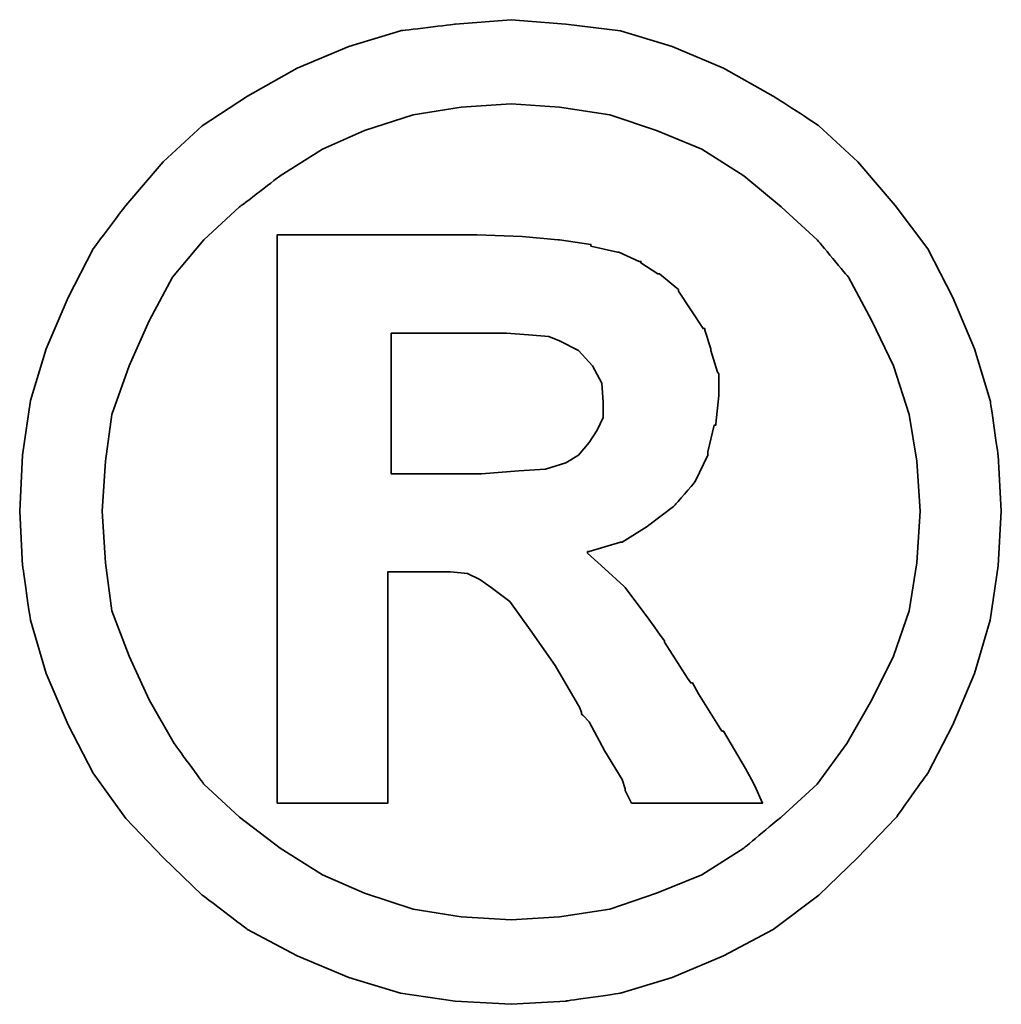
# Model space of a CAD drawing. Header units: millimetres. Extents: x -12 to 868, y 237 to 539.
# Tile 49 of 54: x 734.6 to 736.24, y 307.69 to 309.34. Entities that reach past the tile are written whole.
import ezdxf

# ---------------------------------------------------------------- set-up
doc = ezdxf.new("R2010")
doc.units = ezdxf.units.MM
doc.header["$LTSCALE"] = 0.15
doc.layers.add('DIM', color=4, linetype='CONTINUOUS')
doc.layers.add('layer 1', color=7, linetype='CONTINUOUS')

# ---------------------------------------------------------------- blocks, each defined once
blk = doc.blocks.new('TBI MOTION logo(完整正式版)')
at = {"layer": 'layer 1', "color": 22, "lineweight": 35}
for points, knots in [([(81.20634, 4.98624), (81.20634, 4.98624), (81.18649, 5.32862), (81.18649, 5.32862), (81.18649, 5.32862), (81.18649, 5.32862), (81.13886, 5.66206), (81.13886, 5.66206), (81.13886, 5.66206), (81.13886, 5.66206), (81.04359, 5.97764), (81.04359, 5.97764), (81.04359, 5.97764), (81.04359, 5.97764), (80.91061, 6.29124), (80.91061, 6.29124), (80.91061, 6.29124), (80.91061, 6.29124), (80.75778, 6.58697), (80.75778, 6.58697), (80.75778, 6.58697), (80.75778, 6.58697), (80.5593, 6.85294), (80.5593, 6.85294), (80.5593, 6.85294), (80.5593, 6.85294), (80.33105, 7.1189), (80.33105, 7.1189), (80.33105, 7.1189), (80.33105, 7.1189), (80.09287, 7.33921), (80.09287, 7.33921), (80.09287, 7.33921), (80.09287, 7.33921), (79.815, 7.51982), (79.815, 7.51982), (79.815, 7.51982), (79.815, 7.51982), (79.51133, 7.69051), (79.51133, 7.69051), (79.51133, 7.69051), (79.51133, 7.69051), (79.19773, 7.8235), (79.19773, 7.8235), (79.19773, 7.8235), (79.19773, 7.8235), (78.88215, 7.91877), (78.88215, 7.91877), (78.88215, 7.91877), (78.88215, 7.91877), (78.54871, 7.95846), (78.54871, 7.95846), (78.54871, 7.95846), (78.54871, 7.95846), (78.21526, 7.98625), (78.21526, 7.98625), (78.21526, 7.98625), (78.21526, 7.98625), (77.87388, 7.95846), (77.87388, 7.95846), (77.87388, 7.95846), (77.87388, 7.95846), (77.54044, 7.91877), (77.54044, 7.91877), (77.54044, 7.91877), (77.54044, 7.91877), (77.22485, 7.8235), (77.22485, 7.8235), (77.22485, 7.8235), (77.22485, 7.8235), (76.91027, 7.69051), (76.91027, 7.69051), (76.91027, 7.69051), (76.91027, 7.69051), (76.6056, 7.51982), (76.6056, 7.51982), (76.6056, 7.51982), (76.6056, 7.51982), (76.32972, 7.33921), (76.32972, 7.33921), (76.32972, 7.33921), (76.32972, 7.33921), (76.09154, 7.1189), (76.09154, 7.1189), (76.09154, 7.1189), (76.09154, 7.1189), (75.86329, 6.85294), (75.86329, 6.85294), (75.86329, 6.85294), (75.86329, 6.85294), (75.66382, 6.58697), (75.66382, 6.58697), (75.66382, 6.58697), (75.66382, 6.58697), (75.51099, 6.29124), (75.51099, 6.29124), (75.51099, 6.29124), (75.51099, 6.29124), (75.37702, 5.97764), (75.37702, 5.97764), (75.37702, 5.97764), (75.37702, 5.97764), (75.28175, 5.66206), (75.28175, 5.66206), (75.28175, 5.66206), (75.28175, 5.66206), (75.23411, 5.32862), (75.23411, 5.32862), (75.23411, 5.32862), (75.23411, 5.32862), (75.21625, 4.98624), (75.21625, 4.98624), (75.21625, 4.98624), (75.21625, 4.98624), (75.23411, 4.6528), (75.23411, 4.6528), (75.23411, 4.6528), (75.23411, 4.6528), (75.28175, 4.32035), (75.28175, 4.32035), (75.28175, 4.32035), (75.28175, 4.32035), (75.37702, 3.99583), (75.37702, 3.99583), (75.37702, 3.99583), (75.37702, 3.99583), (75.51099, 3.68224), (75.51099, 3.68224), (75.51099, 3.68224), (75.51099, 3.68224), (75.66382, 3.38749), (75.66382, 3.38749), (75.66382, 3.38749), (75.66382, 3.38749), (75.86329, 3.10963), (75.86329, 3.10963), (75.86329, 3.10963), (75.86329, 3.10963), (76.09154, 2.87145), (76.09154, 2.87145), (76.09154, 2.87145), (76.09154, 2.87145), (76.32972, 2.6432), (76.32972, 2.6432), (76.32972, 2.6432), (76.32972, 2.6432), (76.6056, 2.43381), (76.6056, 2.43381), (76.6056, 2.43381), (76.6056, 2.43381), (76.91027, 2.27205), (76.91027, 2.27205), (76.91027, 2.27205), (76.91027, 2.27205), (77.22485, 2.13906), (77.22485, 2.13906), (77.22485, 2.13906), (77.22485, 2.13906), (77.54044, 2.0438), (77.54044, 2.0438), (77.54044, 2.0438), (77.54044, 2.0438), (77.87388, 1.99616), (77.87388, 1.99616), (77.87388, 1.99616), (77.87388, 1.99616), (78.21526, 1.97631), (78.21526, 1.97631), (78.21526, 1.97631), (78.21526, 1.97631), (78.54871, 1.99616), (78.54871, 1.99616), (78.54871, 1.99616), (78.54871, 1.99616), (78.88215, 2.0438), (78.88215, 2.0438), (78.88215, 2.0438), (78.88215, 2.0438), (79.19773, 2.13906), (79.19773, 2.13906), (79.19773, 2.13906), (79.19773, 2.13906), (79.51133, 2.27205), (79.51133, 2.27205), (79.51133, 2.27205), (79.51133, 2.27205), (79.815, 2.43381), (79.815, 2.43381), (79.815, 2.43381), (79.815, 2.43381), (80.09287, 2.6432), (80.09287, 2.6432), (80.09287, 2.6432), (80.09287, 2.6432), (80.33105, 2.87145), (80.33105, 2.87145), (80.33105, 2.87145), (80.33105, 2.87145), (80.5593, 3.10963), (80.5593, 3.10963), (80.5593, 3.10963), (80.5593, 3.10963), (80.75778, 3.38749), (80.75778, 3.38749), (80.75778, 3.38749), (80.75778, 3.38749), (80.91061, 3.68224), (80.91061, 3.68224), (80.91061, 3.68224), (80.91061, 3.68224), (81.04359, 3.99583), (81.04359, 3.99583), (81.04359, 3.99583), (81.04359, 3.99583), (81.13886, 4.32035), (81.13886, 4.32035), (81.13886, 4.32035), (81.13886, 4.32035), (81.18649, 4.6528), (81.18649, 4.6528), (81.18649, 4.6528), (81.18649, 4.6528), (81.20634, 4.98624), (81.20634, 4.98624)], [0, 0, 0, 0, 0.0178571, 0.0178571, 0.0178571, 0.0178572, 0.0357143, 0.0357143, 0.0357143, 0.0357143, 0.0535714, 0.0535714, 0.0535714, 0.0535714, 0.0714286, 0.0714286, 0.0714286, 0.0714286, 0.0892857, 0.0892857, 0.0892857, 0.0892857, 0.1071429, 0.1071429, 0.1071429, 0.1071429, 0.125, 0.125, 0.125, 0.125, 0.1428571, 0.1428571, 0.1428571, 0.1428572, 0.1607143, 0.1607143, 0.1607143, 0.1607143, 0.1785714, 0.1785714, 0.1785714, 0.1785714, 0.1964286, 0.1964286, 0.1964286, 0.1964286, 0.2142857, 0.2142857, 0.2142857, 0.2142857, 0.2321429, 0.2321429, 0.2321429, 0.2321429, 0.25, 0.25, 0.25, 0.25, 0.2678571, 0.2678571, 0.2678571, 0.2678572, 0.2857143, 0.2857143, 0.2857143, 0.2857143, 0.3035714, 0.3035714, 0.3035714, 0.3035714, 0.3214286, 0.3214286, 0.3214286, 0.3214286, 0.3392857, 0.3392857, 0.3392857, 0.3392857, 0.3571429, 0.3571429, 0.3571429, 0.3571429, 0.375, 0.375, 0.375, 0.375, 0.3928571, 0.3928571, 0.3928571, 0.3928572, 0.4107143, 0.4107143, 0.4107143, 0.4107143, 0.4285714, 0.4285714, 0.4285714, 0.4285714, 0.4464286, 0.4464286, 0.4464286, 0.4464286, 0.4642857, 0.4642857, 0.4642857, 0.4642857, 0.4821429, 0.4821429, 0.4821429, 0.4821429, 0.5, 0.5, 0.5, 0.5, 0.5178571, 0.5178571, 0.5178571, 0.5178572, 0.5357143, 0.5357143, 0.5357143, 0.5357143, 0.5535714, 0.5535714, 0.5535714, 0.5535714, 0.5714286, 0.5714286, 0.5714286, 0.5714286, 0.5892857, 0.5892857, 0.5892857, 0.5892857, 0.6071429, 0.6071429, 0.6071429, 0.6071429, 0.625, 0.625, 0.625, 0.625, 0.6428571, 0.6428571, 0.6428571, 0.6428572, 0.6607143, 0.6607143, 0.6607143, 0.6607143, 0.6785714, 0.6785714, 0.6785714, 0.6785714, 0.6964286, 0.6964286, 0.6964286, 0.6964286, 0.7142857, 0.7142857, 0.7142857, 0.7142857, 0.7321429, 0.7321429, 0.7321429, 0.7321429, 0.75, 0.75, 0.75, 0.75, 0.7678571, 0.7678571, 0.7678571, 0.7678572, 0.7857143, 0.7857143, 0.7857143, 0.7857143, 0.8035714, 0.8035714, 0.8035714, 0.8035714, 0.8214286, 0.8214286, 0.8214286, 0.8214286, 0.8392857, 0.8392857, 0.8392857, 0.8392857, 0.8571429, 0.8571429, 0.8571429, 0.8571429, 0.875, 0.875, 0.875, 0.875, 0.8928571, 0.8928571, 0.8928571, 0.8928572, 0.9107143, 0.9107143, 0.9107143, 0.9107143, 0.9285714, 0.9285714, 0.9285714, 0.9285714, 0.9464286, 0.9464286, 0.9464286, 0.9464286, 0.9642857, 0.9642857, 0.9642857, 0.9642857, 0.9821429, 0.9821429, 0.9821429, 0.9821429, 1, 1, 1, 1]), ([(80.71014, 4.98624), (80.71014, 4.98624), (80.69129, 5.29091), (80.69129, 5.29091), (80.69129, 5.29091), (80.69129, 5.29091), (80.64464, 5.57672), (80.64464, 5.57672), (80.64464, 5.57672), (80.64464, 5.57672), (80.54937, 5.87245), (80.54937, 5.87245), (80.54937, 5.87245), (80.54937, 5.87245), (80.41639, 6.14833), (80.41639, 6.14833), (80.41639, 6.14833), (80.41639, 6.14833), (80.27349, 6.41429), (80.27349, 6.41429), (80.27349, 6.41429), (80.27349, 6.41429), (80.08295, 6.64255), (80.08295, 6.64255), (80.08295, 6.64255), (80.08295, 6.64255), (79.86264, 6.84301), (79.86264, 6.84301), (79.86264, 6.84301), (79.86264, 6.84301), (79.63439, 7.03355), (79.63439, 7.03355), (79.63439, 7.03355), (79.63439, 7.03355), (79.37835, 7.1963), (79.37835, 7.1963), (79.37835, 7.1963), (79.37835, 7.1963), (79.10246, 7.30944), (79.10246, 7.30944), (79.10246, 7.30944), (79.10246, 7.30944), (78.81665, 7.40471), (78.81665, 7.40471), (78.81665, 7.40471), (78.81665, 7.40471), (78.511, 7.45234), (78.511, 7.45234), (78.511, 7.45234), (78.511, 7.45234), (78.21526, 7.47219), (78.21526, 7.47219), (78.21526, 7.47219), (78.21526, 7.47219), (77.9106, 7.45234), (77.9106, 7.45234), (77.9106, 7.45234), (77.9106, 7.45234), (77.61685, 7.40471), (77.61685, 7.40471), (77.61685, 7.40471), (77.61685, 7.40471), (77.32012, 7.30944), (77.32012, 7.30944), (77.32012, 7.30944), (77.32012, 7.30944), (77.06309, 7.1963), (77.06309, 7.1963), (77.06309, 7.1963), (77.06309, 7.1963), (76.80606, 7.03355), (76.80606, 7.03355), (76.80606, 7.03355), (76.80606, 7.03355), (76.55797, 6.84301), (76.55797, 6.84301), (76.55797, 6.84301), (76.55797, 6.84301), (76.34063, 6.64255), (76.34063, 6.64255), (76.34063, 6.64255), (76.34063, 6.64255), (76.1491, 6.41429), (76.1491, 6.41429), (76.1491, 6.41429), (76.1491, 6.41429), (76.0062, 6.14833), (76.0062, 6.14833), (76.0062, 6.14833), (76.0062, 6.14833), (75.88314, 5.87245), (75.88314, 5.87245), (75.88314, 5.87245), (75.88314, 5.87245), (75.77794, 5.57672), (75.77794, 5.57672), (75.77794, 5.57672), (75.77794, 5.57672), (75.73924, 5.29091), (75.73924, 5.29091), (75.73924, 5.29091), (75.73924, 5.29091), (75.72039, 4.98624), (75.72039, 4.98624), (75.72039, 4.98624), (75.72039, 4.98624), (75.73924, 4.67165), (75.73924, 4.67165), (75.73924, 4.67165), (75.73924, 4.67165), (75.77794, 4.37791), (75.77794, 4.37791), (75.77794, 4.37791), (75.77794, 4.37791), (75.88314, 4.10102), (75.88314, 4.10102), (75.88314, 4.10102), (75.88314, 4.10102), (76.0062, 3.83407), (76.0062, 3.83407), (76.0062, 3.83407), (76.0062, 3.83407), (76.15902, 3.56811), (76.15902, 3.56811), (76.15902, 3.56811), (76.15902, 3.56811), (76.34063, 3.32001), (76.34063, 3.32001), (76.34063, 3.32001), (76.34063, 3.32001), (76.55797, 3.11955), (76.55797, 3.11955), (76.55797, 3.11955), (76.55797, 3.11955), (76.80606, 2.92901), (76.80606, 2.92901), (76.80606, 2.92901), (76.80606, 2.92901), (77.06309, 2.76725), (77.06309, 2.76725), (77.06309, 2.76725), (77.06309, 2.76725), (77.32012, 2.65412), (77.32012, 2.65412), (77.32012, 2.65412), (77.32012, 2.65412), (77.61685, 2.55786), (77.61685, 2.55786), (77.61685, 2.55786), (77.61685, 2.55786), (77.9106, 2.51022), (77.9106, 2.51022), (77.9106, 2.51022), (77.9106, 2.51022), (78.21526, 2.49137), (78.21526, 2.49137), (78.21526, 2.49137), (78.21526, 2.49137), (78.511, 2.51022), (78.511, 2.51022), (78.511, 2.51022), (78.511, 2.51022), (78.81665, 2.55786), (78.81665, 2.55786), (78.81665, 2.55786), (78.81665, 2.55786), (79.10246, 2.65412), (79.10246, 2.65412), (79.10246, 2.65412), (79.10246, 2.65412), (79.37835, 2.76725), (79.37835, 2.76725), (79.37835, 2.76725), (79.37835, 2.76725), (79.63439, 2.92901), (79.63439, 2.92901), (79.63439, 2.92901), (79.63439, 2.92901), (79.86264, 3.11955), (79.86264, 3.11955), (79.86264, 3.11955), (79.86264, 3.11955), (80.08295, 3.32001), (80.08295, 3.32001), (80.08295, 3.32001), (80.08295, 3.32001), (80.26356, 3.56811), (80.26356, 3.56811), (80.26356, 3.56811), (80.26356, 3.56811), (80.41639, 3.83407), (80.41639, 3.83407), (80.41639, 3.83407), (80.41639, 3.83407), (80.54937, 4.10102), (80.54937, 4.10102), (80.54937, 4.10102), (80.54937, 4.10102), (80.64464, 4.37791), (80.64464, 4.37791), (80.64464, 4.37791), (80.64464, 4.37791), (80.69129, 4.67165), (80.69129, 4.67165), (80.69129, 4.67165), (80.69129, 4.67165), (80.71014, 4.98624), (80.71014, 4.98624)], [0, 0, 0, 0, 0.0192308, 0.0192308, 0.0192308, 0.0192308, 0.0384615, 0.0384615, 0.0384615, 0.0384615, 0.0576923, 0.0576923, 0.0576923, 0.0576923, 0.0769231, 0.0769231, 0.0769231, 0.0769231, 0.0961538, 0.0961538, 0.0961538, 0.0961539, 0.1153846, 0.1153846, 0.1153846, 0.1153846, 0.1346154, 0.1346154, 0.1346154, 0.1346154, 0.1538462, 0.1538462, 0.1538462, 0.1538462, 0.1730769, 0.1730769, 0.1730769, 0.1730769, 0.1923077, 0.1923077, 0.1923077, 0.1923077, 0.2115385, 0.2115385, 0.2115385, 0.2115385, 0.2307692, 0.2307692, 0.2307692, 0.2307692, 0.25, 0.25, 0.25, 0.25, 0.2692308, 0.2692308, 0.2692308, 0.2692308, 0.2884615, 0.2884615, 0.2884615, 0.2884615, 0.3076923, 0.3076923, 0.3076923, 0.3076923, 0.3269231, 0.3269231, 0.3269231, 0.3269231, 0.3461538, 0.3461538, 0.3461538, 0.3461539, 0.3653846, 0.3653846, 0.3653846, 0.3653846, 0.3846154, 0.3846154, 0.3846154, 0.3846154, 0.4038462, 0.4038462, 0.4038462, 0.4038462, 0.4230769, 0.4230769, 0.4230769, 0.4230769, 0.4423077, 0.4423077, 0.4423077, 0.4423077, 0.4615385, 0.4615385, 0.4615385, 0.4615385, 0.4807692, 0.4807692, 0.4807692, 0.4807692, 0.5, 0.5, 0.5, 0.5, 0.5192308, 0.5192308, 0.5192308, 0.5192308, 0.5384615, 0.5384615, 0.5384615, 0.5384615, 0.5576923, 0.5576923, 0.5576923, 0.5576923, 0.5769231, 0.5769231, 0.5769231, 0.5769231, 0.5961538, 0.5961538, 0.5961538, 0.5961539, 0.6153846, 0.6153846, 0.6153846, 0.6153846, 0.6346154, 0.6346154, 0.6346154, 0.6346154, 0.6538462, 0.6538462, 0.6538462, 0.6538462, 0.6730769, 0.6730769, 0.6730769, 0.6730769, 0.6923077, 0.6923077, 0.6923077, 0.6923077, 0.7115385, 0.7115385, 0.7115385, 0.7115385, 0.7307692, 0.7307692, 0.7307692, 0.7307692, 0.75, 0.75, 0.75, 0.75, 0.7692308, 0.7692308, 0.7692308, 0.7692308, 0.7884615, 0.7884615, 0.7884615, 0.7884615, 0.8076923, 0.8076923, 0.8076923, 0.8076923, 0.8269231, 0.8269231, 0.8269231, 0.8269231, 0.8461538, 0.8461538, 0.8461538, 0.8461539, 0.8653846, 0.8653846, 0.8653846, 0.8653846, 0.8846154, 0.8846154, 0.8846154, 0.8846154, 0.9038462, 0.9038462, 0.9038462, 0.9038462, 0.9230769, 0.9230769, 0.9230769, 0.9230769, 0.9423077, 0.9423077, 0.9423077, 0.9423077, 0.9615385, 0.9615385, 0.9615385, 0.9615385, 0.9807692, 0.9807692, 0.9807692, 0.9807692, 1, 1, 1, 1]), ([(76.78721, 3.2823), (76.78721, 3.2823), (76.78721, 3.32001), (76.78721, 3.32001), (76.78721, 3.32001), (76.78721, 3.32001), (76.78721, 3.42422), (76.78721, 3.42422), (76.78721, 3.42422), (76.78721, 3.42422), (76.78721, 3.59689), (76.78721, 3.59689), (76.78721, 3.59689), (76.78721, 3.59689), (76.78721, 3.80529), (76.78721, 3.80529), (76.78721, 3.80529), (76.78721, 3.80529), (76.78721, 4.0524), (76.78721, 4.0524), (76.78721, 4.0524), (76.78721, 4.0524), (76.78721, 4.32035), (76.78721, 4.32035), (76.78721, 4.32035), (76.78721, 4.32035), (76.78721, 4.92868), (76.78721, 4.92868), (76.78721, 4.92868), (76.78721, 4.92868), (76.78721, 5.53801), (76.78721, 5.53801), (76.78721, 5.53801), (76.78721, 5.53801), (76.78721, 5.82482), (76.78721, 5.82482), (76.78721, 5.82482), (76.78721, 5.82482), (76.78721, 6.07291), (76.78721, 6.07291), (76.78721, 6.07291), (76.78721, 6.07291), (76.78721, 6.30017), (76.78721, 6.30017), (76.78721, 6.30017), (76.78721, 6.30017), (76.78721, 6.45399), (76.78721, 6.45399), (76.78721, 6.45399), (76.78721, 6.45399), (76.78721, 6.5572), (76.78721, 6.5572), (76.78721, 6.5572), (76.78721, 6.5572), (76.78721, 6.59689), (76.78721, 6.59689), (76.78721, 6.59689), (76.78721, 6.59689), (76.78721, 6.67232), (76.78721, 6.67232), (76.78721, 6.67232), (76.78721, 6.67232), (76.8537, 6.67232), (76.8537, 6.67232), (76.8537, 6.67232), (76.8537, 6.67232), (76.87355, 6.67232), (76.87355, 6.67232), (76.87355, 6.67232), (76.87355, 6.67232), (76.91027, 6.67232), (76.91027, 6.67232), (76.91027, 6.67232), (76.91027, 6.67232), (77.04424, 6.67232), (77.04424, 6.67232), (77.04424, 6.67232), (77.04424, 6.67232), (77.22485, 6.67232), (77.22485, 6.67232), (77.22485, 6.67232), (77.22485, 6.67232), (77.43524, 6.67232), (77.43524, 6.67232), (77.43524, 6.67232), (77.43524, 6.67232), (77.65357, 6.67232), (77.65357, 6.67232), (77.65357, 6.67232), (77.65357, 6.67232), (77.82625, 6.67232), (77.82625, 6.67232), (77.82625, 6.67232), (77.82625, 6.67232), (77.94037, 6.67232), (77.94037, 6.67232), (77.94037, 6.67232), (77.94037, 6.67232), (77.97709, 6.67232), (77.97709, 6.67232), (77.97709, 6.67232), (77.97709, 6.67232), (77.99694, 6.67232), (77.99694, 6.67232), (77.99694, 6.67232), (77.99694, 6.67232), (78.00686, 6.67232), (78.00686, 6.67232), (78.00686, 6.67232), (78.00686, 6.67232), (78.28275, 6.6624), (78.28275, 6.6624), (78.28275, 6.6624), (78.28275, 6.6624), (78.50107, 6.64255), (78.50107, 6.64255), (78.50107, 6.64255), (78.50107, 6.64255), (78.511, 6.64255), (78.511, 6.64255), (78.511, 6.64255), (78.511, 6.64255), (78.70154, 6.61476), (78.70154, 6.61476), (78.70154, 6.61476), (78.70154, 6.61476), (78.70154, 6.60483), (78.70154, 6.60483), (78.70154, 6.60483), (78.70154, 6.60483), (78.86429, 6.56713), (78.86429, 6.56713), (78.86429, 6.56713), (78.86429, 6.56713), (78.87223, 6.56713), (78.87223, 6.56713), (78.87223, 6.56713), (78.87223, 6.56713), (78.99727, 6.51056), (78.99727, 6.51056), (78.99727, 6.51056), (78.99727, 6.51056), (79.00719, 6.51056), (79.00719, 6.51056), (79.00719, 6.51056), (79.00719, 6.51056), (79.00719, 6.50162), (79.00719, 6.50162), (79.00719, 6.50162), (79.00719, 6.50162), (79.1104, 6.43415), (79.1104, 6.43415), (79.1104, 6.43415), (79.1104, 6.43415), (79.12132, 6.43415), (79.12132, 6.43415), (79.12132, 6.43415), (79.12132, 6.43415), (79.22552, 6.34781), (79.22552, 6.34781), (79.22552, 6.34781), (79.22552, 6.34781), (79.23544, 6.33888), (79.23544, 6.33888), (79.23544, 6.33888), (79.23544, 6.33888), (79.23544, 6.32895), (79.23544, 6.32895), (79.23544, 6.32895), (79.23544, 6.32895), (79.31087, 6.21483), (79.31087, 6.21483), (79.31087, 6.21483), (79.31087, 6.21483), (79.38629, 6.1007), (79.38629, 6.1007), (79.38629, 6.1007), (79.38629, 6.1007), (79.3972, 6.1007), (79.3972, 6.1007), (79.3972, 6.1007), (79.3972, 6.1007), (79.3972, 6.09078), (79.3972, 6.09078), (79.3972, 6.09078), (79.3972, 6.09078), (79.43392, 5.97764), (79.43392, 5.97764), (79.43392, 5.97764), (79.43392, 5.97764), (79.43392, 5.96772), (79.43392, 5.96772), (79.43392, 5.96772), (79.43392, 5.96772), (79.47362, 5.83474), (79.47362, 5.83474), (79.47362, 5.83474), (79.47362, 5.83474), (79.48156, 5.82482), (79.48156, 5.82482), (79.48156, 5.82482), (79.48156, 5.82482), (79.48156, 5.69977), (79.48156, 5.69977), (79.48156, 5.69977), (79.48156, 5.69977), (79.48156, 5.69183), (79.48156, 5.69183), (79.48156, 5.69183), (79.48156, 5.69183), (79.4637, 5.51915), (79.4637, 5.51915), (79.4637, 5.51915), (79.4637, 5.51915), (79.4637, 5.51122), (79.4637, 5.51122), (79.4637, 5.51122), (79.4637, 5.51122), (79.45377, 5.51122), (79.45377, 5.51122), (79.45377, 5.51122), (79.45377, 5.51122), (79.41507, 5.34847), (79.41507, 5.34847), (79.41507, 5.34847), (79.41507, 5.34847), (79.41507, 5.33854), (79.41507, 5.33854), (79.41507, 5.33854), (79.41507, 5.33854), (79.41507, 5.32862), (79.41507, 5.32862), (79.41507, 5.32862), (79.41507, 5.32862), (79.33865, 5.16785), (79.33865, 5.16785), (79.33865, 5.16785), (79.33865, 5.16785), (79.33071, 5.15693), (79.33071, 5.15693), (79.33071, 5.15693), (79.33071, 5.15693), (79.2156, 5.02495), (79.2156, 5.02495), (79.2156, 5.02495), (79.2156, 5.02495), (79.20567, 5.01502), (79.20567, 5.01502), (79.20567, 5.01502), (79.20567, 5.01502), (79.05483, 4.89991), (79.05483, 4.89991), (79.05483, 4.89991), (79.05483, 4.89991), (79.04491, 4.89197), (79.04491, 4.89197), (79.04491, 4.89197), (79.04491, 4.89197), (78.89208, 4.7967), (78.89208, 4.7967), (78.89208, 4.7967), (78.89208, 4.7967), (78.88215, 4.7967), (78.88215, 4.7967), (78.88215, 4.7967), (78.88215, 4.7967), (78.69161, 4.73913), (78.69161, 4.73913), (78.69161, 4.73913), (78.69161, 4.73913), (78.68169, 4.73913), (78.68169, 4.73913), (78.68169, 4.73913), (78.68169, 4.73913), (78.68169, 4.72921), (78.68169, 4.72921), (78.68169, 4.72921), (78.68169, 4.72921), (78.78688, 4.63394), (78.78688, 4.63394), (78.78688, 4.63394), (78.78688, 4.63394), (78.902, 4.52875), (78.902, 4.52875), (78.902, 4.52875), (78.902, 4.52875), (78.91093, 4.52081), (78.91093, 4.52081), (78.91093, 4.52081), (78.91093, 4.52081), (79.02506, 4.36798), (79.02506, 4.36798), (79.02506, 4.36798), (79.02506, 4.36798), (79.1501, 4.1953), (79.1501, 4.1953), (79.1501, 4.1953), (79.1501, 4.1953), (79.1501, 4.18736), (79.1501, 4.18736), (79.1501, 4.18736), (79.1501, 4.18736), (79.29201, 3.96705), (79.29201, 3.96705), (79.29201, 3.96705), (79.29201, 3.96705), (79.31087, 3.93828), (79.31087, 3.93828), (79.31087, 3.93828), (79.31087, 3.93828), (79.32079, 3.93828), (79.32079, 3.93828), (79.32079, 3.93828), (79.32079, 3.93828), (79.3585, 3.87178), (79.3585, 3.87178), (79.3585, 3.87178), (79.3585, 3.87178), (79.50141, 3.64353), (79.50141, 3.64353), (79.50141, 3.64353), (79.50141, 3.64353), (79.51133, 3.64353), (79.51133, 3.64353), (79.51133, 3.64353), (79.51133, 3.64353), (79.64431, 3.41528), (79.64431, 3.41528), (79.64431, 3.41528), (79.64431, 3.41528), (79.68202, 3.3478), (79.68202, 3.3478), (79.68202, 3.3478), (79.68202, 3.3478), (79.70187, 3.31009), (79.70187, 3.31009), (79.70187, 3.31009), (79.70187, 3.31009), (79.7495, 3.2049), (79.7495, 3.2049), (79.7495, 3.2049), (79.7495, 3.2049), (79.64431, 3.2049), (79.64431, 3.2049), (79.64431, 3.2049), (79.64431, 3.2049), (79.62546, 3.2049), (79.62546, 3.2049), (79.62546, 3.2049), (79.62546, 3.2049), (79.53912, 3.2049), (79.53912, 3.2049), (79.53912, 3.2049), (79.53912, 3.2049), (79.31087, 3.2049), (79.31087, 3.2049), (79.31087, 3.2049), (79.31087, 3.2049), (79.08262, 3.2049), (79.08262, 3.2049), (79.08262, 3.2049), (79.08262, 3.2049), (79.00719, 3.2049), (79.00719, 3.2049), (79.00719, 3.2049), (79.00719, 3.2049), (78.98735, 3.2049), (78.98735, 3.2049), (78.98735, 3.2049), (78.98735, 3.2049), (78.94964, 3.2049), (78.94964, 3.2049), (78.94964, 3.2049), (78.94964, 3.2049), (78.92979, 3.24459), (78.92979, 3.24459), (78.92979, 3.24459), (78.92979, 3.24459), (78.91093, 3.2823), (78.91093, 3.2823), (78.91093, 3.2823), (78.91093, 3.2823), (78.91093, 3.29223), (78.91093, 3.29223), (78.91093, 3.29223), (78.91093, 3.29223), (78.89208, 3.3478), (78.89208, 3.3478), (78.89208, 3.3478), (78.89208, 3.3478), (78.78688, 3.52048), (78.78688, 3.52048), (78.78688, 3.52048), (78.78688, 3.52048), (78.69161, 3.7001), (78.69161, 3.7001), (78.69161, 3.7001), (78.69161, 3.7001), (78.6539, 3.7388), (78.6539, 3.7388), (78.6539, 3.7388), (78.6539, 3.7388), (78.64398, 3.74873), (78.64398, 3.74873), (78.64398, 3.74873), (78.64398, 3.74873), (78.64398, 3.75766), (78.64398, 3.75766), (78.64398, 3.75766), (78.64398, 3.75766), (78.63405, 3.78644), (78.63405, 3.78644), (78.63405, 3.78644), (78.63405, 3.78644), (78.48321, 4.04347), (78.48321, 4.04347), (78.48321, 4.04347), (78.48321, 4.04347), (78.33038, 4.2618), (78.33038, 4.2618), (78.33038, 4.2618), (78.33038, 4.2618), (78.20732, 4.43447), (78.20732, 4.43447), (78.20732, 4.43447), (78.20732, 4.43447), (78.09221, 4.52081), (78.09221, 4.52081), (78.09221, 4.52081), (78.09221, 4.52081), (78.02472, 4.56845), (78.02472, 4.56845), (78.02472, 4.56845), (78.02472, 4.56845), (77.9493, 4.60616), (77.9493, 4.60616), (77.9493, 4.60616), (77.9493, 4.60616), (77.8451, 4.61608), (77.8451, 4.61608), (77.8451, 4.61608), (77.8451, 4.61608), (77.71113, 4.61608), (77.71113, 4.61608), (77.71113, 4.61608), (77.71113, 4.61608), (77.69128, 4.61608), (77.69128, 4.61608), (77.69128, 4.61608), (77.69128, 4.61608), (77.67342, 4.61608), (77.67342, 4.61608), (77.67342, 4.61608), (77.67342, 4.61608), (77.5583, 4.61608), (77.5583, 4.61608), (77.5583, 4.61608), (77.5583, 4.61608), (77.46303, 4.61608), (77.46303, 4.61608), (77.46303, 4.61608), (77.46303, 4.61608), (77.46303, 4.54761), (77.46303, 4.54761), (77.46303, 4.54761), (77.46303, 4.54761), (77.46303, 4.47318), (77.46303, 4.47318), (77.46303, 4.47318), (77.46303, 4.47318), (77.46303, 4.24294), (77.46303, 4.24294), (77.46303, 4.24294), (77.46303, 4.24294), (77.46303, 3.99583), (77.46303, 3.99583), (77.46303, 3.99583), (77.46303, 3.99583), (77.46303, 3.72888), (77.46303, 3.72888), (77.46303, 3.72888), (77.46303, 3.72888), (77.46303, 3.51055), (77.46303, 3.51055), (77.46303, 3.51055), (77.46303, 3.51055), (77.46303, 3.42422), (77.46303, 3.42422), (77.46303, 3.42422), (77.46303, 3.42422), (77.46303, 3.35773), (77.46303, 3.35773), (77.46303, 3.35773), (77.46303, 3.35773), (77.46303, 3.30017), (77.46303, 3.30017), (77.46303, 3.30017), (77.46303, 3.30017), (77.46303, 3.2823), (77.46303, 3.2823), (77.46303, 3.2823), (77.46303, 3.2823), (77.46303, 3.2049), (77.46303, 3.2049), (77.46303, 3.2049), (77.46303, 3.2049), (77.39753, 3.2049), (77.39753, 3.2049), (77.39753, 3.2049), (77.39753, 3.2049), (77.37768, 3.2049), (77.37768, 3.2049), (77.37768, 3.2049), (77.37768, 3.2049), (77.32012, 3.2049), (77.32012, 3.2049), (77.32012, 3.2049), (77.32012, 3.2049), (77.12165, 3.2049), (77.12165, 3.2049), (77.12165, 3.2049), (77.12165, 3.2049), (76.94897, 3.2049), (76.94897, 3.2049), (76.94897, 3.2049), (76.94897, 3.2049), (76.8924, 3.2049), (76.8924, 3.2049), (76.8924, 3.2049), (76.8924, 3.2049), (76.8537, 3.2049), (76.8537, 3.2049), (76.8537, 3.2049), (76.8537, 3.2049), (76.78721, 3.2049), (76.78721, 3.2049), (76.78721, 3.2049), (76.78721, 3.2049), (76.78721, 3.2823), (76.78721, 3.2823)], [0, 0, 0, 0, 0.0074074, 0.0074074, 0.0074074, 0.0074074, 0.0148148, 0.0148148, 0.0148148, 0.0148148, 0.0222222, 0.0222222, 0.0222222, 0.0222222, 0.0296296, 0.0296296, 0.0296296, 0.0296296, 0.037037, 0.037037, 0.037037, 0.037037, 0.0444444, 0.0444444, 0.0444444, 0.0444445, 0.0518519, 0.0518519, 0.0518519, 0.0518519, 0.0592593, 0.0592593, 0.0592593, 0.0592593, 0.0666667, 0.0666667, 0.0666667, 0.0666667, 0.0740741, 0.0740741, 0.0740741, 0.0740741, 0.0814815, 0.0814815, 0.0814815, 0.0814815, 0.0888889, 0.0888889, 0.0888889, 0.0888889, 0.0962963, 0.0962963, 0.0962963, 0.0962963, 0.1037037, 0.1037037, 0.1037037, 0.1037037, 0.1111111, 0.1111111, 0.1111111, 0.1111111, 0.1185185, 0.1185185, 0.1185185, 0.1185185, 0.1259259, 0.1259259, 0.1259259, 0.1259259, 0.1333333, 0.1333333, 0.1333333, 0.1333333, 0.1407407, 0.1407407, 0.1407407, 0.1407408, 0.1481481, 0.1481481, 0.1481481, 0.1481482, 0.1555556, 0.1555556, 0.1555556, 0.1555556, 0.162963, 0.162963, 0.162963, 0.162963, 0.1703704, 0.1703704, 0.1703704, 0.1703704, 0.1777778, 0.1777778, 0.1777778, 0.1777778, 0.1851852, 0.1851852, 0.1851852, 0.1851852, 0.1925926, 0.1925926, 0.1925926, 0.1925926, 0.2, 0.2, 0.2, 0.2, 0.2074074, 0.2074074, 0.2074074, 0.2074074, 0.2148148, 0.2148148, 0.2148148, 0.2148148, 0.2222222, 0.2222222, 0.2222222, 0.2222222, 0.2296296, 0.2296296, 0.2296296, 0.2296296, 0.237037, 0.237037, 0.237037, 0.237037, 0.2444444, 0.2444444, 0.2444444, 0.2444445, 0.2518519, 0.2518519, 0.2518519, 0.2518519, 0.2592593, 0.2592593, 0.2592593, 0.2592593, 0.2666667, 0.2666667, 0.2666667, 0.2666667, 0.2740741, 0.2740741, 0.2740741, 0.2740741, 0.2814815, 0.2814815, 0.2814815, 0.2814815, 0.2888889, 0.2888889, 0.2888889, 0.2888889, 0.2962963, 0.2962963, 0.2962963, 0.2962963, 0.3037037, 0.3037037, 0.3037037, 0.3037037, 0.3111111, 0.3111111, 0.3111111, 0.3111111, 0.3185185, 0.3185185, 0.3185185, 0.3185185, 0.3259259, 0.3259259, 0.3259259, 0.3259259, 0.3333333, 0.3333333, 0.3333333, 0.3333333, 0.3407407, 0.3407407, 0.3407407, 0.3407408, 0.3481481, 0.3481481, 0.3481481, 0.3481482, 0.3555556, 0.3555556, 0.3555556, 0.3555556, 0.362963, 0.362963, 0.362963, 0.362963, 0.3703704, 0.3703704, 0.3703704, 0.3703704, 0.3777778, 0.3777778, 0.3777778, 0.3777778, 0.3851852, 0.3851852, 0.3851852, 0.3851852, 0.3925926, 0.3925926, 0.3925926, 0.3925926, 0.4, 0.4, 0.4, 0.4, 0.4074074, 0.4074074, 0.4074074, 0.4074074, 0.4148148, 0.4148148, 0.4148148, 0.4148148, 0.4222222, 0.4222222, 0.4222222, 0.4222222, 0.4296296, 0.4296296, 0.4296296, 0.4296296, 0.437037, 0.437037, 0.437037, 0.437037, 0.4444444, 0.4444444, 0.4444444, 0.4444445, 0.4518519, 0.4518519, 0.4518519, 0.4518519, 0.4592593, 0.4592593, 0.4592593, 0.4592593, 0.4666667, 0.4666667, 0.4666667, 0.4666667, 0.4740741, 0.4740741, 0.4740741, 0.4740741, 0.4814815, 0.4814815, 0.4814815, 0.4814815, 0.4888889, 0.4888889, 0.4888889, 0.4888889, 0.4962963, 0.4962963, 0.4962963, 0.4962963, 0.5037037, 0.5037037, 0.5037037, 0.5037037, 0.5111111, 0.5111111, 0.5111111, 0.5111111, 0.5185185, 0.5185185, 0.5185185, 0.5185185, 0.5259259, 0.5259259, 0.5259259, 0.5259259, 0.5333333, 0.5333333, 0.5333333, 0.5333333, 0.5407407, 0.5407407, 0.5407407, 0.5407408, 0.5481481, 0.5481481, 0.5481481, 0.5481482, 0.5555556, 0.5555556, 0.5555556, 0.5555556, 0.562963, 0.562963, 0.562963, 0.562963, 0.5703704, 0.5703704, 0.5703704, 0.5703704, 0.5777778, 0.5777778, 0.5777778, 0.5777778, 0.5851852, 0.5851852, 0.5851852, 0.5851852, 0.5925926, 0.5925926, 0.5925926, 0.5925926, 0.6, 0.6, 0.6, 0.6, 0.6074074, 0.6074074, 0.6074074, 0.6074074, 0.6148148, 0.6148148, 0.6148148, 0.6148148, 0.6222222, 0.6222222, 0.6222222, 0.6222222, 0.6296296, 0.6296296, 0.6296296, 0.6296296, 0.637037, 0.637037, 0.637037, 0.637037, 0.6444444, 0.6444444, 0.6444444, 0.6444445, 0.6518519, 0.6518519, 0.6518519, 0.6518519, 0.6592593, 0.6592593, 0.6592593, 0.6592593, 0.6666667, 0.6666667, 0.6666667, 0.6666667, 0.6740741, 0.6740741, 0.6740741, 0.6740741, 0.6814815, 0.6814815, 0.6814815, 0.6814815, 0.6888889, 0.6888889, 0.6888889, 0.6888889, 0.6962963, 0.6962963, 0.6962963, 0.6962963, 0.7037037, 0.7037037, 0.7037037, 0.7037037, 0.7111111, 0.7111111, 0.7111111, 0.7111111, 0.7185185, 0.7185185, 0.7185185, 0.7185185, 0.7259259, 0.7259259, 0.7259259, 0.7259259, 0.7333333, 0.7333333, 0.7333333, 0.7333333, 0.7407407, 0.7407407, 0.7407407, 0.7407408, 0.7481481, 0.7481481, 0.7481481, 0.7481482, 0.7555556, 0.7555556, 0.7555556, 0.7555556, 0.762963, 0.762963, 0.762963, 0.762963, 0.7703704, 0.7703704, 0.7703704, 0.7703704, 0.7777778, 0.7777778, 0.7777778, 0.7777778, 0.7851852, 0.7851852, 0.7851852, 0.7851852, 0.7925926, 0.7925926, 0.7925926, 0.7925926, 0.8, 0.8, 0.8, 0.8, 0.8074074, 0.8074074, 0.8074074, 0.8074074, 0.8148148, 0.8148148, 0.8148148, 0.8148148, 0.8222222, 0.8222222, 0.8222222, 0.8222222, 0.8296296, 0.8296296, 0.8296296, 0.8296296, 0.837037, 0.837037, 0.837037, 0.837037, 0.8444444, 0.8444444, 0.8444444, 0.8444445, 0.8518519, 0.8518519, 0.8518519, 0.8518519, 0.8592593, 0.8592593, 0.8592593, 0.8592593, 0.8666667, 0.8666667, 0.8666667, 0.8666667, 0.8740741, 0.8740741, 0.8740741, 0.8740741, 0.8814815, 0.8814815, 0.8814815, 0.8814815, 0.8888889, 0.8888889, 0.8888889, 0.8888889, 0.8962963, 0.8962963, 0.8962963, 0.8962963, 0.9037037, 0.9037037, 0.9037037, 0.9037037, 0.9111111, 0.9111111, 0.9111111, 0.9111111, 0.9185185, 0.9185185, 0.9185185, 0.9185185, 0.9259259, 0.9259259, 0.9259259, 0.9259259, 0.9333333, 0.9333333, 0.9333333, 0.9333333, 0.9407407, 0.9407407, 0.9407407, 0.9407408, 0.9481481, 0.9481481, 0.9481481, 0.9481482, 0.9555556, 0.9555556, 0.9555556, 0.9555556, 0.962963, 0.962963, 0.962963, 0.962963, 0.9703704, 0.9703704, 0.9703704, 0.9703704, 0.9777778, 0.9777778, 0.9777778, 0.9777778, 0.9851852, 0.9851852, 0.9851852, 0.9851852, 0.9925926, 0.9925926, 0.9925926, 0.9925926, 1, 1, 1, 1]), ([(77.48288, 6.07291), (77.48288, 6.07291), (77.48288, 5.99551), (77.48288, 5.99551), (77.48288, 5.99551), (77.48288, 5.99551), (77.48288, 5.82482), (77.48288, 5.82482), (77.48288, 5.82482), (77.48288, 5.82482), (77.48288, 5.63328), (77.48288, 5.63328), (77.48288, 5.63328), (77.48288, 5.63328), (77.48288, 5.46358), (77.48288, 5.46358), (77.48288, 5.46358), (77.48288, 5.46358), (77.48288, 5.29091), (77.48288, 5.29091), (77.48288, 5.29091), (77.48288, 5.29091), (77.48288, 5.21449), (77.48288, 5.21449), (77.48288, 5.21449), (77.48288, 5.21449), (77.50074, 5.21449), (77.50074, 5.21449), (77.50074, 5.21449), (77.50074, 5.21449), (77.71113, 5.21449), (77.71113, 5.21449), (77.71113, 5.21449), (77.71113, 5.21449), (77.94037, 5.21449), (77.94037, 5.21449), (77.94037, 5.21449), (77.94037, 5.21449), (78.01579, 5.21449), (78.01579, 5.21449), (78.01579, 5.21449), (78.01579, 5.21449), (78.03465, 5.21449), (78.03465, 5.21449), (78.03465, 5.21449), (78.03465, 5.21449), (78.2629, 5.23335), (78.2629, 5.23335), (78.2629, 5.23335), (78.2629, 5.23335), (78.42565, 5.24327), (78.42565, 5.24327), (78.42565, 5.24327), (78.42565, 5.24327), (78.54871, 5.28098), (78.54871, 5.28098), (78.54871, 5.28098), (78.54871, 5.28098), (78.62611, 5.32862), (78.62611, 5.32862), (78.62611, 5.32862), (78.62611, 5.32862), (78.69161, 5.40503), (78.69161, 5.40503), (78.69161, 5.40503), (78.69161, 5.40503), (78.73925, 5.48145), (78.73925, 5.48145), (78.73925, 5.48145), (78.73925, 5.48145), (78.77696, 5.55885), (78.77696, 5.55885), (78.77696, 5.55885), (78.77696, 5.55885), (78.77696, 5.65214), (78.77696, 5.65214), (78.77696, 5.65214), (78.77696, 5.65214), (78.76902, 5.76726), (78.76902, 5.76726), (78.76902, 5.76726), (78.76902, 5.76726), (78.71146, 5.87245), (78.71146, 5.87245), (78.71146, 5.87245), (78.71146, 5.87245), (78.62611, 5.96772), (78.62611, 5.96772), (78.62611, 5.96772), (78.62611, 5.96772), (78.511, 6.02528), (78.511, 6.02528), (78.511, 6.02528), (78.511, 6.02528), (78.44451, 6.05306), (78.44451, 6.05306), (78.44451, 6.05306), (78.44451, 6.05306), (78.32046, 6.06299), (78.32046, 6.06299), (78.32046, 6.06299), (78.32046, 6.06299), (78.18748, 6.07291), (78.18748, 6.07291), (78.18748, 6.07291), (78.18748, 6.07291), (77.99694, 6.07291), (77.99694, 6.07291), (77.99694, 6.07291), (77.99694, 6.07291), (77.97709, 6.07291), (77.97709, 6.07291), (77.97709, 6.07291), (77.97709, 6.07291), (77.90167, 6.07291), (77.90167, 6.07291), (77.90167, 6.07291), (77.90167, 6.07291), (77.69128, 6.07291), (77.69128, 6.07291), (77.69128, 6.07291), (77.69128, 6.07291), (77.50074, 6.07291), (77.50074, 6.07291), (77.50074, 6.07291), (77.50074, 6.07291), (77.48288, 6.07291), (77.48288, 6.07291)], [0, 0, 0, 0, 0.03125, 0.03125, 0.03125, 0.03125, 0.0625, 0.0625, 0.0625, 0.0625, 0.09375, 0.09375, 0.09375, 0.09375, 0.125, 0.125, 0.125, 0.125, 0.15625, 0.15625, 0.15625, 0.15625, 0.1875, 0.1875, 0.1875, 0.1875, 0.21875, 0.21875, 0.21875, 0.21875, 0.25, 0.25, 0.25, 0.25, 0.28125, 0.28125, 0.28125, 0.28125, 0.3125, 0.3125, 0.3125, 0.3125, 0.34375, 0.34375, 0.34375, 0.34375, 0.375, 0.375, 0.375, 0.375, 0.40625, 0.40625, 0.40625, 0.40625, 0.4375, 0.4375, 0.4375, 0.4375, 0.46875, 0.46875, 0.46875, 0.46875, 0.5, 0.5, 0.5, 0.5, 0.53125, 0.53125, 0.53125, 0.53125, 0.5625, 0.5625, 0.5625, 0.5625, 0.59375, 0.59375, 0.59375, 0.59375, 0.625, 0.625, 0.625, 0.625, 0.65625, 0.65625, 0.65625, 0.65625, 0.6875, 0.6875, 0.6875, 0.6875, 0.71875, 0.71875, 0.71875, 0.71875, 0.75, 0.75, 0.75, 0.75, 0.78125, 0.78125, 0.78125, 0.78125, 0.8125, 0.8125, 0.8125, 0.8125, 0.84375, 0.84375, 0.84375, 0.84375, 0.875, 0.875, 0.875, 0.875, 0.90625, 0.90625, 0.90625, 0.90625, 0.9375, 0.9375, 0.9375, 0.9375, 0.96875, 0.96875, 0.96875, 0.96875, 1, 1, 1, 1])]:
    blk.add_open_spline(points, degree=3, knots=knots, dxfattribs=at)

msp = doc.modelspace()

# ---------------------------------------------------------------- block references
at = {"layer": 'DIM', "color": 7, "xscale": 0.2736514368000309, "yscale": 0.2736514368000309, "zscale": 0.2736514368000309}
msp.add_blockref('TBI MOTION logo(完整正式版)', (714.0138, 307.1502), dxfattribs=at)

doc.saveas('drawing.dxf')
